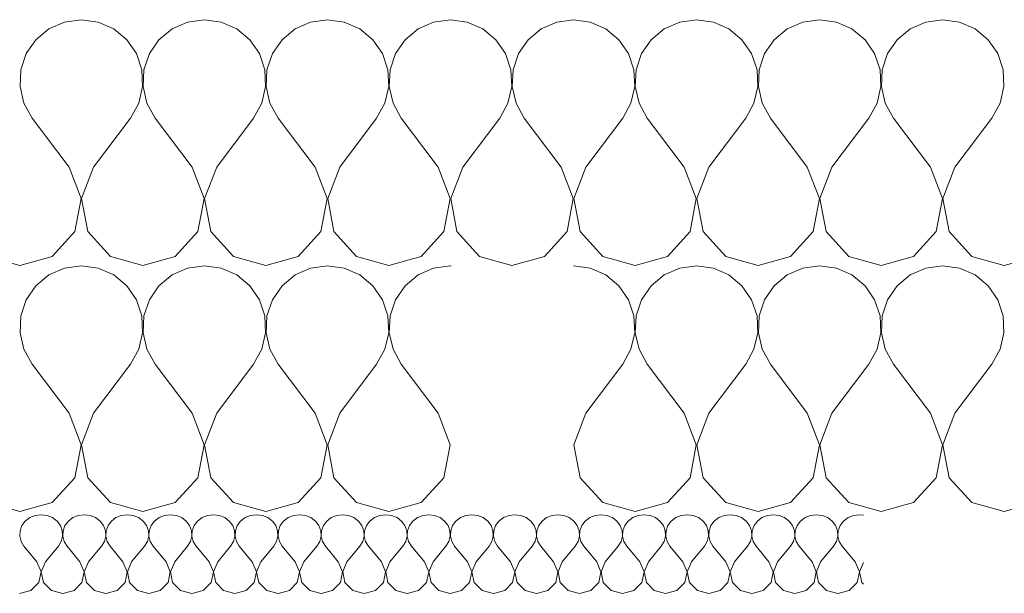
# Model space of a CAD drawing. Header units: millimetres. Extents: x -573548 to 674770, y -246895 to -89040.
# Tile 25 of 199: x 83099 to 83579, y -229926 to -229646. Entities that reach past the tile are written whole.
import ezdxf

# ---------------------------------------------------------------- set-up
doc = ezdxf.new("R2010")
doc.units = ezdxf.units.MM
doc.layers.add('Nowe_Drawing & Figure', color=7, linetype='Continuous')
doc.layers.add('Nowe_Drawing & Figure_Nr_pióra__59', color=8, linetype='Continuous', lineweight=9)

# ---------------------------------------------------------------- blocks, each defined once
blk = doc.blocks.new('*X106', base_point=(494560.37, -64691.1))
at = {"layer": 'Nowe_Drawing & Figure', "color": 21, "linetype": 'Continuous', "lineweight": 13, "true_color": 0xffaaaa}
for p, q in [((494450.85, -27260.17), (494449.21, -27262.35)), ((494453.08, -27258.48), (494450.85, -27260.17)), ((494455.73, -27257.41), (494453.08, -27258.48)), ((494458.6, -27257.05), (494455.73, -27257.41)), ((494461.47, -27257.41), (494458.6, -27257.05)), ((494464.12, -27258.48), (494461.47, -27257.41)), ((494466.35, -27260.17), (494464.12, -27258.48)), ((494468, -27262.35), (494466.35, -27260.17)), ((494471.85, -27260.17), (494470.21, -27262.35)), ((494474.08, -27258.48), (494471.85, -27260.17)), ((494476.73, -27257.41), (494474.08, -27258.48)), ((494479.6, -27257.05), (494476.73, -27257.41)), ((494482.47, -27257.41), (494479.6, -27257.05)), ((494485.12, -27258.48), (494482.47, -27257.41)), ((494487.35, -27260.17), (494485.12, -27258.48)), ((494489, -27262.35), (494487.35, -27260.17)), ((494492.85, -27260.17), (494491.21, -27262.35)), ((494495.08, -27258.48), (494492.85, -27260.17)), ((494497.73, -27257.41), (494495.08, -27258.48)), ((494500.6, -27257.05), (494497.73, -27257.41)), ((494503.47, -27257.41), (494500.6, -27257.05)), ((494506.12, -27258.48), (494503.47, -27257.41)), ((494508.35, -27260.17), (494506.12, -27258.48)), ((494510, -27262.35), (494508.35, -27260.17)), ((494513.85, -27260.17), (494512.21, -27262.35)), ((494516.08, -27258.48), (494513.85, -27260.17)), ((494518.73, -27257.41), (494516.08, -27258.48)), ((494521.6, -27257.05), (494518.73, -27257.41)), ((494524.47, -27257.41), (494521.6, -27257.05)), ((494527.12, -27258.48), (494524.47, -27257.41)), ((494529.35, -27260.17), (494527.12, -27258.48)), ((494531, -27262.35), (494529.35, -27260.17)), ((494534.85, -27260.17), (494533.21, -27262.35)), ((494537.08, -27258.48), (494534.85, -27260.17)), ((494539.73, -27257.41), (494537.08, -27258.48)), ((494542.6, -27257.05), (494539.73, -27257.41)), ((494545.47, -27257.41), (494542.6, -27257.05)), ((494548.12, -27258.48), (494545.47, -27257.41)), ((494550.35, -27260.17), (494548.12, -27258.48)), ((494552, -27262.35), (494550.35, -27260.17)), ((494555.85, -27260.17), (494554.21, -27262.35)), ((494558.08, -27258.48), (494555.85, -27260.17)), ((494560.73, -27257.41), (494558.08, -27258.48)), ((494563.6, -27257.05), (494560.73, -27257.41)), ((494566.47, -27257.41), (494563.6, -27257.05)), ((494569.12, -27258.48), (494566.47, -27257.41)), ((494571.35, -27260.17), (494569.12, -27258.48)), ((494573, -27262.35), (494571.35, -27260.17)), ((494576.85, -27260.17), (494575.21, -27262.35)), ((494579.08, -27258.48), (494576.85, -27260.17)), ((494581.73, -27257.41), (494579.08, -27258.48)), ((494584.6, -27257.05), (494581.73, -27257.41)), ((494587.47, -27257.41), (494584.6, -27257.05)), ((494590.12, -27258.48), (494587.47, -27257.41)), ((494592.35, -27260.17), (494590.12, -27258.48)), ((494594, -27262.35), (494592.35, -27260.17)), ((494597.85, -27260.17), (494596.21, -27262.35)), ((494600.08, -27258.48), (494597.85, -27260.17)), ((494602.73, -27257.41), (494600.08, -27258.48)), ((494605.6, -27257.05), (494602.73, -27257.41)), ((494608.47, -27257.41), (494605.6, -27257.05)), ((494611.12, -27258.48), (494608.47, -27257.41)), ((494613.35, -27260.17), (494611.12, -27258.48)), ((494615, -27262.35), (494613.35, -27260.17)), ((494618.85, -27260.17), (494617.21, -27262.35)), ((494621.08, -27258.48), (494618.85, -27260.17)), ((494623.73, -27257.41), (494621.08, -27258.48)), ((494626.6, -27257.05), (494623.73, -27257.41)), ((494629.47, -27257.41), (494626.6, -27257.05)), ((494632.12, -27258.48), (494629.47, -27257.41)), ((494634.35, -27260.17), (494632.12, -27258.48)), ((494636, -27262.35), (494634.35, -27260.17)), ((494639.85, -27260.17), (494638.21, -27262.35)), ((494642.08, -27258.48), (494639.85, -27260.17)), ((494644.73, -27257.41), (494642.08, -27258.48)), ((494647.6, -27257.05), (494644.73, -27257.41)), ((494650.47, -27257.41), (494647.6, -27257.05)), ((494653.12, -27258.48), (494650.47, -27257.41)), ((494655.35, -27260.17), (494653.12, -27258.48)), ((494657, -27262.35), (494655.35, -27260.17)), ((494660.85, -27260.17), (494659.21, -27262.35)), ((494663.08, -27258.48), (494660.85, -27260.17)), ((494665.73, -27257.41), (494663.08, -27258.48)), ((494668.6, -27257.05), (494665.73, -27257.41)), ((494671.47, -27257.41), (494668.6, -27257.05)), ((494674.12, -27258.48), (494671.47, -27257.41)), ((494676.35, -27260.17), (494674.12, -27258.48)), ((494678, -27262.35), (494676.35, -27260.17)), ((494681.85, -27260.17), (494680.21, -27262.35)), ((494684.08, -27258.48), (494681.85, -27260.17)), ((494686.73, -27257.41), (494684.08, -27258.48)), ((494689.6, -27257.05), (494686.73, -27257.41)), ((494692.47, -27257.41), (494689.6, -27257.05)), ((494695.12, -27258.48), (494692.47, -27257.41)), ((494697.35, -27260.17), (494695.12, -27258.48)), ((494699, -27262.35), (494697.35, -27260.17)), ((494702.85, -27260.17), (494701.21, -27262.35)), ((494705.08, -27258.48), (494702.85, -27260.17)), ((494707.73, -27257.41), (494705.08, -27258.48)), ((494710.6, -27257.05), (494707.73, -27257.41)), ((494713.47, -27257.41), (494710.6, -27257.05)), ((494716.12, -27258.48), (494713.47, -27257.41)), ((494718.35, -27260.17), (494716.12, -27258.48)), ((494720, -27262.35), (494718.35, -27260.17)), ((494723.85, -27260.17), (494722.21, -27262.35)), ((494726.08, -27258.48), (494723.85, -27260.17)), ((494728.73, -27257.41), (494726.08, -27258.48)), ((494731.6, -27257.05), (494728.73, -27257.41)), ((494734.47, -27257.41), (494731.6, -27257.05)), ((494737.12, -27258.48), (494734.47, -27257.41)), ((494739.35, -27260.17), (494737.12, -27258.48)), ((494741, -27262.35), (494739.35, -27260.17)), ((494744.85, -27260.17), (494743.21, -27262.35)), ((494747.08, -27258.48), (494744.85, -27260.17)), ((494749.73, -27257.41), (494747.08, -27258.48)), ((494752.6, -27257.05), (494749.73, -27257.41)), ((494755.47, -27257.41), (494752.6, -27257.05)), ((494758.12, -27258.48), (494755.47, -27257.41)), ((494760.35, -27260.17), (494758.12, -27258.48)), ((494762, -27262.35), (494760.35, -27260.17)), ((494765.85, -27260.17), (494764.21, -27262.35)), ((494768.08, -27258.48), (494765.85, -27260.17)), ((494770.73, -27257.41), (494768.08, -27258.48)), ((494773.6, -27257.05), (494770.73, -27257.41)), ((494776.47, -27257.41), (494773.6, -27257.05)), ((494779.12, -27258.48), (494776.47, -27257.41)), ((494781.35, -27260.17), (494779.12, -27258.48)), ((494783, -27262.35), (494781.35, -27260.17)), ((494786.85, -27260.17), (494785.21, -27262.35)), ((494789.08, -27258.48), (494786.85, -27260.17)), ((494791.73, -27257.41), (494789.08, -27258.48)), ((494794.6, -27257.05), (494791.73, -27257.41)), ((494797.47, -27257.41), (494794.6, -27257.05)), ((494800.12, -27258.48), (494797.47, -27257.41)), ((494802.35, -27260.17), (494800.12, -27258.48)), ((494804, -27262.35), (494802.35, -27260.17)), ((494807.85, -27260.17), (494806.21, -27262.35)), ((494810.08, -27258.48), (494807.85, -27260.17)), ((494812.73, -27257.41), (494810.08, -27258.48)), ((494815.6, -27257.05), (494812.73, -27257.41)), ((494818.47, -27257.41), (494815.6, -27257.05)), ((494821.12, -27258.48), (494818.47, -27257.41)), ((494823.35, -27260.17), (494821.12, -27258.48)), ((494825, -27262.35), (494823.35, -27260.17)), ((494828.85, -27260.17), (494827.21, -27262.35)), ((494831.08, -27258.48), (494828.85, -27260.17)), ((494833.73, -27257.41), (494831.08, -27258.48)), ((494836.6, -27257.05), (494833.73, -27257.41)), ((494839.47, -27257.41), (494836.6, -27257.05)), ((494842.12, -27258.48), (494839.47, -27257.41)), ((494844.35, -27260.17), (494842.12, -27258.48)), ((494846, -27262.35), (494844.35, -27260.17)), ((494849.85, -27260.17), (494848.21, -27262.35)), ((494852.08, -27258.48), (494849.85, -27260.17)), ((494854.73, -27257.41), (494852.08, -27258.48)), ((494857.6, -27257.05), (494854.73, -27257.41)), ((494859.6, -27257.3), (494857.6, -27257.05)), ((494448.29, -27264.86), (494448.15, -27267.51)), ((494449.21, -27262.35), (494448.29, -27264.86)), ((494468.92, -27264.86), (494468, -27262.35)), ((494469.06, -27267.51), (494468.92, -27264.86)), ((494469.29, -27264.86), (494469.15, -27267.51)), ((494470.21, -27262.35), (494469.29, -27264.86)), ((494489.92, -27264.86), (494489, -27262.35)), ((494490.06, -27267.51), (494489.92, -27264.86)), ((494490.29, -27264.86), (494490.15, -27267.51)), ((494491.21, -27262.35), (494490.29, -27264.86)), ((494510.92, -27264.86), (494510, -27262.35)), ((494511.06, -27267.51), (494510.92, -27264.86)), ((494511.29, -27264.86), (494511.15, -27267.51)), ((494512.21, -27262.35), (494511.29, -27264.86)), ((494531.92, -27264.86), (494531, -27262.35)), ((494532.06, -27267.51), (494531.92, -27264.86)), ((494532.29, -27264.86), (494532.15, -27267.51)), ((494533.21, -27262.35), (494532.29, -27264.86)), ((494552.92, -27264.86), (494552, -27262.35)), ((494553.06, -27267.51), (494552.92, -27264.86)), ((494553.29, -27264.86), (494553.15, -27267.51)), ((494554.21, -27262.35), (494553.29, -27264.86)), ((494573.92, -27264.86), (494573, -27262.35)), ((494574.06, -27267.51), (494573.92, -27264.86)), ((494574.29, -27264.86), (494574.15, -27267.51)), ((494575.21, -27262.35), (494574.29, -27264.86)), ((494594.92, -27264.86), (494594, -27262.35)), ((494595.06, -27267.51), (494594.92, -27264.86)), ((494595.29, -27264.86), (494595.15, -27267.51)), ((494596.21, -27262.35), (494595.29, -27264.86)), ((494615.92, -27264.86), (494615, -27262.35)), ((494616.06, -27267.51), (494615.92, -27264.86)), ((494616.29, -27264.86), (494616.15, -27267.51)), ((494617.21, -27262.35), (494616.29, -27264.86)), ((494636.92, -27264.86), (494636, -27262.35)), ((494637.06, -27267.51), (494636.92, -27264.86)), ((494637.29, -27264.86), (494637.15, -27267.51)), ((494638.21, -27262.35), (494637.29, -27264.86)), ((494657.92, -27264.86), (494657, -27262.35)), ((494658.06, -27267.51), (494657.92, -27264.86)), ((494658.29, -27264.86), (494658.15, -27267.51)), ((494659.21, -27262.35), (494658.29, -27264.86)), ((494678.92, -27264.86), (494678, -27262.35)), ((494679.06, -27267.51), (494678.92, -27264.86)), ((494679.29, -27264.86), (494679.15, -27267.51)), ((494680.21, -27262.35), (494679.29, -27264.86)), ((494699.92, -27264.86), (494699, -27262.35)), ((494700.06, -27267.51), (494699.92, -27264.86)), ((494700.29, -27264.86), (494700.15, -27267.51)), ((494701.21, -27262.35), (494700.29, -27264.86)), ((494720.92, -27264.86), (494720, -27262.35)), ((494721.06, -27267.51), (494720.92, -27264.86)), ((494721.29, -27264.86), (494721.15, -27267.51)), ((494722.21, -27262.35), (494721.29, -27264.86)), ((494741.92, -27264.86), (494741, -27262.35)), ((494742.06, -27267.51), (494741.92, -27264.86)), ((494742.29, -27264.86), (494742.15, -27267.51)), ((494743.21, -27262.35), (494742.29, -27264.86)), ((494762.92, -27264.86), (494762, -27262.35)), ((494763.06, -27267.51), (494762.92, -27264.86)), ((494763.29, -27264.86), (494763.15, -27267.51)), ((494764.21, -27262.35), (494763.29, -27264.86)), ((494783.92, -27264.86), (494783, -27262.35)), ((494784.06, -27267.51), (494783.92, -27264.86)), ((494784.29, -27264.86), (494784.15, -27267.51)), ((494785.21, -27262.35), (494784.29, -27264.86)), ((494804.92, -27264.86), (494804, -27262.35)), ((494805.06, -27267.51), (494804.92, -27264.86)), ((494805.29, -27264.86), (494805.15, -27267.51)), ((494806.21, -27262.35), (494805.29, -27264.86)), ((494825.92, -27264.86), (494825, -27262.35)), ((494826.06, -27267.51), (494825.92, -27264.86)), ((494826.29, -27264.86), (494826.15, -27267.51)), ((494827.21, -27262.35), (494826.29, -27264.86)), ((494846.92, -27264.86), (494846, -27262.35)), ((494847.06, -27267.51), (494846.92, -27264.86)), ((494847.29, -27264.86), (494847.15, -27267.51)), ((494848.21, -27262.35), (494847.29, -27264.86)), ((494448.15, -27267.51), (494448.8, -27270.09)), ((494448.8, -27270.09), (494450.2, -27272.41)), ((494467, -27272.41), (494468.41, -27270.09)), ((494468.41, -27270.09), (494469.06, -27267.51)), ((494469.15, -27267.51), (494469.8, -27270.09)), ((494469.8, -27270.09), (494471.2, -27272.41)), ((494488, -27272.41), (494489.41, -27270.09)), ((494489.41, -27270.09), (494490.06, -27267.51)), ((494490.15, -27267.51), (494490.8, -27270.09)), ((494490.8, -27270.09), (494492.2, -27272.41)), ((494509, -27272.41), (494510.41, -27270.09)), ((494510.41, -27270.09), (494511.06, -27267.51)), ((494511.15, -27267.51), (494511.8, -27270.09)), ((494511.8, -27270.09), (494513.2, -27272.41)), ((494530, -27272.41), (494531.41, -27270.09)), ((494531.41, -27270.09), (494532.06, -27267.51)), ((494532.15, -27267.51), (494532.8, -27270.09)), ((494532.8, -27270.09), (494534.2, -27272.41)), ((494551, -27272.41), (494552.41, -27270.09)), ((494552.41, -27270.09), (494553.06, -27267.51)), ((494553.15, -27267.51), (494553.8, -27270.09)), ((494553.8, -27270.09), (494555.2, -27272.41)), ((494572, -27272.41), (494573.41, -27270.09)), ((494573.41, -27270.09), (494574.06, -27267.51)), ((494574.15, -27267.51), (494574.8, -27270.09)), ((494574.8, -27270.09), (494576.2, -27272.41)), ((494593, -27272.41), (494594.41, -27270.09)), ((494594.41, -27270.09), (494595.06, -27267.51)), ((494595.15, -27267.51), (494595.8, -27270.09)), ((494595.8, -27270.09), (494597.2, -27272.41)), ((494614, -27272.41), (494615.41, -27270.09)), ((494615.41, -27270.09), (494616.06, -27267.51)), ((494616.15, -27267.51), (494616.8, -27270.09)), ((494616.8, -27270.09), (494618.2, -27272.41)), ((494635, -27272.41), (494636.41, -27270.09)), ((494636.41, -27270.09), (494637.06, -27267.51)), ((494637.15, -27267.51), (494637.8, -27270.09)), ((494637.8, -27270.09), (494639.2, -27272.41)), ((494656, -27272.41), (494657.41, -27270.09)), ((494657.41, -27270.09), (494658.06, -27267.51)), ((494658.15, -27267.51), (494658.8, -27270.09)), ((494658.8, -27270.09), (494660.2, -27272.41)), ((494677, -27272.41), (494678.41, -27270.09)), ((494678.41, -27270.09), (494679.06, -27267.51)), ((494679.15, -27267.51), (494679.8, -27270.09)), ((494679.8, -27270.09), (494681.2, -27272.41)), ((494698, -27272.41), (494699.41, -27270.09)), ((494699.41, -27270.09), (494700.06, -27267.51)), ((494700.15, -27267.51), (494700.8, -27270.09)), ((494700.8, -27270.09), (494702.2, -27272.41)), ((494719, -27272.41), (494720.41, -27270.09)), ((494720.41, -27270.09), (494721.06, -27267.51)), ((494721.15, -27267.51), (494721.8, -27270.09)), ((494721.8, -27270.09), (494723.2, -27272.41)), ((494740, -27272.41), (494741.41, -27270.09)), ((494741.41, -27270.09), (494742.06, -27267.51)), ((494742.15, -27267.51), (494742.8, -27270.09)), ((494742.8, -27270.09), (494744.2, -27272.41)), ((494761, -27272.41), (494762.41, -27270.09)), ((494762.41, -27270.09), (494763.06, -27267.51)), ((494763.15, -27267.51), (494763.8, -27270.09)), ((494763.8, -27270.09), (494765.2, -27272.41)), ((494782, -27272.41), (494783.41, -27270.09)), ((494783.41, -27270.09), (494784.06, -27267.51)), ((494784.15, -27267.51), (494784.8, -27270.09)), ((494784.8, -27270.09), (494786.2, -27272.41)), ((494803, -27272.41), (494804.41, -27270.09)), ((494804.41, -27270.09), (494805.06, -27267.51)), ((494805.15, -27267.51), (494805.8, -27270.09)), ((494805.8, -27270.09), (494807.2, -27272.41)), ((494824, -27272.41), (494825.41, -27270.09)), ((494825.41, -27270.09), (494826.06, -27267.51)), ((494826.15, -27267.51), (494826.8, -27270.09)), ((494826.8, -27270.09), (494828.2, -27272.41)), ((494845, -27272.41), (494846.41, -27270.09)), ((494846.41, -27270.09), (494847.06, -27267.51)), ((494847.15, -27267.51), (494847.8, -27270.09)), ((494847.8, -27270.09), (494849.2, -27272.41)), ((494456.5, -27280.09), (494450.2, -27272.41)), ((494460.7, -27280.09), (494467, -27272.41)), ((494477.5, -27280.09), (494471.2, -27272.41)), ((494481.7, -27280.09), (494488, -27272.41)), ((494498.5, -27280.09), (494492.2, -27272.41)), ((494502.7, -27280.09), (494509, -27272.41)), ((494519.5, -27280.09), (494513.2, -27272.41)), ((494523.7, -27280.09), (494530, -27272.41)), ((494540.5, -27280.09), (494534.2, -27272.41)), ((494544.7, -27280.09), (494551, -27272.41)), ((494561.5, -27280.09), (494555.2, -27272.41)), ((494565.7, -27280.09), (494572, -27272.41)), ((494582.5, -27280.09), (494576.2, -27272.41)), ((494586.7, -27280.09), (494593, -27272.41)), ((494603.5, -27280.09), (494597.2, -27272.41)), ((494607.7, -27280.09), (494614, -27272.41)), ((494624.5, -27280.09), (494618.2, -27272.41)), ((494628.7, -27280.09), (494635, -27272.41)), ((494645.5, -27280.09), (494639.2, -27272.41)), ((494649.7, -27280.09), (494656, -27272.41)), ((494666.5, -27280.09), (494660.2, -27272.41)), ((494670.7, -27280.09), (494677, -27272.41)), ((494687.5, -27280.09), (494681.2, -27272.41)), ((494691.7, -27280.09), (494698, -27272.41)), ((494708.5, -27280.09), (494702.2, -27272.41)), ((494712.7, -27280.09), (494719, -27272.41)), ((494729.5, -27280.09), (494723.2, -27272.41)), ((494733.7, -27280.09), (494740, -27272.41)), ((494750.5, -27280.09), (494744.2, -27272.41)), ((494754.7, -27280.09), (494761, -27272.41)), ((494771.5, -27280.09), (494765.2, -27272.41)), ((494775.7, -27280.09), (494782, -27272.41)), ((494792.5, -27280.09), (494786.2, -27272.41)), ((494796.7, -27280.09), (494803, -27272.41)), ((494813.5, -27280.09), (494807.2, -27272.41)), ((494817.7, -27280.09), (494824, -27272.41)), ((494834.5, -27280.09), (494828.2, -27272.41)), ((494838.7, -27280.09), (494845, -27272.41)), ((494855.5, -27280.09), (494849.2, -27272.41)), ((494458.56, -27284.98), (494456.5, -27280.09)), ((494460.7, -27280.09), (494458.65, -27284.98)), ((494479.56, -27284.98), (494477.5, -27280.09)), ((494481.7, -27280.09), (494479.65, -27284.98)), ((494500.56, -27284.98), (494498.5, -27280.09)), ((494502.7, -27280.09), (494500.65, -27284.98)), ((494521.56, -27284.98), (494519.5, -27280.09)), ((494523.7, -27280.09), (494521.65, -27284.98)), ((494542.56, -27284.98), (494540.5, -27280.09)), ((494544.7, -27280.09), (494542.65, -27284.98)), ((494563.56, -27284.98), (494561.5, -27280.09)), ((494565.7, -27280.09), (494563.65, -27284.98)), ((494584.56, -27284.98), (494582.5, -27280.09)), ((494586.7, -27280.09), (494584.65, -27284.98)), ((494605.56, -27284.98), (494603.5, -27280.09)), ((494607.7, -27280.09), (494605.65, -27284.98)), ((494626.56, -27284.98), (494624.5, -27280.09)), ((494628.7, -27280.09), (494626.65, -27284.98)), ((494647.56, -27284.98), (494645.5, -27280.09)), ((494649.7, -27280.09), (494647.65, -27284.98)), ((494668.56, -27284.98), (494666.5, -27280.09)), ((494670.7, -27280.09), (494668.65, -27284.98)), ((494689.56, -27284.98), (494687.5, -27280.09)), ((494691.7, -27280.09), (494689.65, -27284.98)), ((494710.56, -27284.98), (494708.5, -27280.09)), ((494712.7, -27280.09), (494710.65, -27284.98)), ((494731.56, -27284.98), (494729.5, -27280.09)), ((494733.7, -27280.09), (494731.65, -27284.98)), ((494752.56, -27284.98), (494750.5, -27280.09)), ((494754.7, -27280.09), (494752.65, -27284.98)), ((494773.56, -27284.98), (494771.5, -27280.09)), ((494775.7, -27280.09), (494773.65, -27284.98)), ((494794.56, -27284.98), (494792.5, -27280.09)), ((494796.7, -27280.09), (494794.65, -27284.98)), ((494815.56, -27284.98), (494813.5, -27280.09)), ((494817.7, -27280.09), (494815.65, -27284.98)), ((494836.56, -27284.98), (494834.5, -27280.09)), ((494838.7, -27280.09), (494836.65, -27284.98)), ((494857.56, -27284.98), (494855.5, -27280.09)), ((494859.6, -27280.32), (494857.65, -27284.98)), ((494457.5, -27290.14), (494458.56, -27284.98)), ((494458.65, -27284.98), (494459.71, -27290.14)), ((494478.5, -27290.14), (494479.56, -27284.98)), ((494479.65, -27284.98), (494480.71, -27290.14)), ((494499.5, -27290.14), (494500.56, -27284.98)), ((494500.65, -27284.98), (494501.71, -27290.14)), ((494520.5, -27290.14), (494521.56, -27284.98)), ((494521.65, -27284.98), (494522.71, -27290.14)), ((494541.5, -27290.14), (494542.56, -27284.98)), ((494542.65, -27284.98), (494543.71, -27290.14)), ((494562.5, -27290.14), (494563.56, -27284.98)), ((494563.65, -27284.98), (494564.71, -27290.14)), ((494583.5, -27290.14), (494584.56, -27284.98)), ((494584.65, -27284.98), (494585.71, -27290.14)), ((494604.5, -27290.14), (494605.56, -27284.98)), ((494605.65, -27284.98), (494606.71, -27290.14)), ((494625.5, -27290.14), (494626.56, -27284.98)), ((494626.65, -27284.98), (494627.71, -27290.14)), ((494646.5, -27290.14), (494647.56, -27284.98)), ((494647.65, -27284.98), (494648.71, -27290.14)), ((494667.5, -27290.14), (494668.56, -27284.98)), ((494668.65, -27284.98), (494669.71, -27290.14)), ((494688.5, -27290.14), (494689.56, -27284.98)), ((494689.65, -27284.98), (494690.71, -27290.14)), ((494709.5, -27290.14), (494710.56, -27284.98)), ((494710.65, -27284.98), (494711.71, -27290.14)), ((494730.5, -27290.14), (494731.56, -27284.98)), ((494731.65, -27284.98), (494732.71, -27290.14)), ((494751.5, -27290.14), (494752.56, -27284.98)), ((494752.65, -27284.98), (494753.71, -27290.14)), ((494772.5, -27290.14), (494773.56, -27284.98)), ((494773.65, -27284.98), (494774.71, -27290.14)), ((494793.5, -27290.14), (494794.56, -27284.98)), ((494794.65, -27284.98), (494795.71, -27290.14)), ((494814.5, -27290.14), (494815.56, -27284.98)), ((494815.65, -27284.98), (494816.71, -27290.14)), ((494835.5, -27290.14), (494836.56, -27284.98)), ((494836.65, -27284.98), (494837.71, -27290.14)), ((494856.5, -27290.14), (494857.56, -27284.98)), ((494857.65, -27284.98), (494858.71, -27290.14)), ((494448.1, -27295.45), (494453.62, -27294.01)), ((494453.62, -27294.01), (494457.5, -27290.14)), ((494459.71, -27290.14), (494463.58, -27294.01)), ((494463.58, -27294.01), (494469.1, -27295.45)), ((494469.1, -27295.45), (494474.62, -27294.01)), ((494474.62, -27294.01), (494478.5, -27290.14)), ((494480.71, -27290.14), (494484.58, -27294.01)), ((494484.58, -27294.01), (494490.1, -27295.45)), ((494490.1, -27295.45), (494495.62, -27294.01)), ((494495.62, -27294.01), (494499.5, -27290.14)), ((494501.71, -27290.14), (494505.58, -27294.01)), ((494505.58, -27294.01), (494511.1, -27295.45)), ((494511.1, -27295.45), (494516.62, -27294.01)), ((494516.62, -27294.01), (494520.5, -27290.14)), ((494522.71, -27290.14), (494526.58, -27294.01)), ((494526.58, -27294.01), (494532.1, -27295.45)), ((494532.1, -27295.45), (494537.62, -27294.01)), ((494537.62, -27294.01), (494541.5, -27290.14)), ((494543.71, -27290.14), (494547.58, -27294.01)), ((494547.58, -27294.01), (494553.1, -27295.45)), ((494553.1, -27295.45), (494558.62, -27294.01)), ((494558.62, -27294.01), (494562.5, -27290.14)), ((494564.71, -27290.14), (494568.58, -27294.01)), ((494568.58, -27294.01), (494574.1, -27295.45)), ((494574.1, -27295.45), (494579.62, -27294.01)), ((494579.62, -27294.01), (494583.5, -27290.14)), ((494585.71, -27290.14), (494589.58, -27294.01)), ((494589.58, -27294.01), (494595.1, -27295.45)), ((494595.1, -27295.45), (494600.62, -27294.01)), ((494600.62, -27294.01), (494604.5, -27290.14)), ((494606.71, -27290.14), (494610.58, -27294.01)), ((494610.58, -27294.01), (494616.1, -27295.45)), ((494616.1, -27295.45), (494621.62, -27294.01)), ((494621.62, -27294.01), (494625.5, -27290.14)), ((494627.71, -27290.14), (494631.58, -27294.01)), ((494631.58, -27294.01), (494637.1, -27295.45)), ((494637.1, -27295.45), (494642.62, -27294.01)), ((494642.62, -27294.01), (494646.5, -27290.14)), ((494648.71, -27290.14), (494652.58, -27294.01)), ((494652.58, -27294.01), (494658.1, -27295.45)), ((494658.1, -27295.45), (494663.62, -27294.01)), ((494663.62, -27294.01), (494667.5, -27290.14)), ((494669.71, -27290.14), (494673.58, -27294.01)), ((494673.58, -27294.01), (494679.1, -27295.45)), ((494679.1, -27295.45), (494684.62, -27294.01)), ((494684.62, -27294.01), (494688.5, -27290.14)), ((494690.71, -27290.14), (494694.58, -27294.01)), ((494694.58, -27294.01), (494700.1, -27295.45)), ((494700.1, -27295.45), (494705.62, -27294.01)), ((494705.62, -27294.01), (494709.5, -27290.14)), ((494711.71, -27290.14), (494715.58, -27294.01)), ((494715.58, -27294.01), (494721.1, -27295.45)), ((494721.1, -27295.45), (494726.62, -27294.01)), ((494726.62, -27294.01), (494730.5, -27290.14)), ((494732.71, -27290.14), (494736.58, -27294.01)), ((494736.58, -27294.01), (494742.1, -27295.45)), ((494742.1, -27295.45), (494747.62, -27294.01)), ((494747.62, -27294.01), (494751.5, -27290.14)), ((494753.71, -27290.14), (494757.58, -27294.01)), ((494757.58, -27294.01), (494763.1, -27295.45)), ((494763.1, -27295.45), (494768.62, -27294.01)), ((494768.62, -27294.01), (494772.5, -27290.14)), ((494774.71, -27290.14), (494778.58, -27294.01)), ((494778.58, -27294.01), (494784.1, -27295.45)), ((494784.1, -27295.45), (494789.62, -27294.01)), ((494789.62, -27294.01), (494793.5, -27290.14)), ((494795.71, -27290.14), (494799.58, -27294.01)), ((494799.58, -27294.01), (494805.1, -27295.45)), ((494805.1, -27295.45), (494810.62, -27294.01)), ((494810.62, -27294.01), (494814.5, -27290.14)), ((494816.71, -27290.14), (494820.58, -27294.01)), ((494820.58, -27294.01), (494826.1, -27295.45)), ((494826.1, -27295.45), (494831.62, -27294.01)), ((494831.62, -27294.01), (494835.5, -27290.14)), ((494837.71, -27290.14), (494841.58, -27294.01)), ((494841.58, -27294.01), (494847.1, -27295.45)), ((494847.1, -27295.45), (494852.62, -27294.01)), ((494852.62, -27294.01), (494856.5, -27290.14)), ((494858.71, -27290.14), (494859.6, -27291.03))]:
    blk.add_line(p, q, dxfattribs=at)
blk = doc.blocks.new('Wypełnienie_1_1', base_point=(494560.37, -64691.1))
at = {"layer": 'Nowe_Drawing & Figure', "color": 21, "linetype": 'Continuous', "lineweight": 13, "true_color": 0xffaaaa}
blk.add_blockref('*X106', (494560.37, -64691.1), dxfattribs=at)
blk = doc.blocks.new('*X116', base_point=(494560.37, -64691.1))
at = {"layer": 'Nowe_Drawing & Figure', "color": 21, "linetype": 'Continuous', "lineweight": 13, "true_color": 0xffaaaa}
for p, q in [((494478.18, -27135.58), (494469.99, -27136.72)), ((494486.38, -27136.72), (494478.18, -27135.58)), ((494538.18, -27135.58), (494529.99, -27136.72)), ((494546.38, -27136.72), (494538.18, -27135.58)), ((494598.18, -27135.58), (494589.99, -27136.72)), ((494606.38, -27136.72), (494598.19, -27135.58)), ((494658.18, -27135.58), (494649.99, -27136.72)), ((494658.45, -27135.62), (494658.19, -27135.58)), ((494462.41, -27140.06), (494456.04, -27145.34)), ((494469.99, -27136.72), (494462.41, -27140.06)), ((494493.96, -27140.06), (494486.38, -27136.72)), ((494500.33, -27145.34), (494493.96, -27140.06)), ((494522.41, -27140.06), (494516.04, -27145.34)), ((494529.99, -27136.72), (494522.41, -27140.06)), ((494553.96, -27140.06), (494546.38, -27136.72)), ((494560.33, -27145.34), (494553.96, -27140.06)), ((494582.41, -27140.06), (494576.04, -27145.34)), ((494589.99, -27136.72), (494582.41, -27140.06)), ((494613.96, -27140.06), (494606.38, -27136.72)), ((494620.33, -27145.34), (494613.96, -27140.06)), ((494642.41, -27140.06), (494636.04, -27145.34)), ((494649.99, -27136.72), (494642.41, -27140.06)), ((494456.04, -27145.34), (494451.35, -27152.16)), ((494505.02, -27152.16), (494500.33, -27145.34)), ((494516.04, -27145.34), (494511.35, -27152.16)), ((494565.02, -27152.16), (494560.33, -27145.34)), ((494576.04, -27145.34), (494571.35, -27152.16)), ((494625.02, -27152.16), (494620.33, -27145.34)), ((494636.04, -27145.34), (494631.35, -27152.16)), ((494451.35, -27152.16), (494448.71, -27160.01)), ((494507.66, -27160.01), (494505.02, -27152.16)), ((494511.35, -27152.16), (494508.71, -27160.01)), ((494567.66, -27160.01), (494565.02, -27152.16)), ((494571.35, -27152.16), (494568.71, -27160.01)), ((494627.66, -27160.01), (494625.02, -27152.16)), ((494631.35, -27152.16), (494628.71, -27160.01)), ((494448.71, -27160.01), (494448.31, -27168.27)), ((494508.06, -27168.27), (494507.66, -27160.01)), ((494508.71, -27160.01), (494508.31, -27168.27)), ((494568.06, -27168.27), (494567.66, -27160.01)), ((494568.71, -27160.01), (494568.31, -27168.27)), ((494628.06, -27168.27), (494627.66, -27160.01)), ((494628.71, -27160.01), (494628.31, -27168.27)), ((494448.31, -27168.27), (494450.18, -27176.34)), ((494506.19, -27176.34), (494508.06, -27168.27)), ((494508.31, -27168.27), (494510.18, -27176.34)), ((494566.19, -27176.34), (494568.06, -27168.27)), ((494568.31, -27168.27), (494570.18, -27176.34)), ((494626.19, -27176.34), (494628.06, -27168.27)), ((494628.31, -27168.27), (494630.18, -27176.34)), ((494450.18, -27176.34), (494454.18, -27183.58)), ((494502.18, -27183.58), (494506.19, -27176.34)), ((494510.18, -27176.34), (494514.18, -27183.58)), ((494562.18, -27183.58), (494566.19, -27176.34)), ((494570.18, -27176.34), (494574.18, -27183.58)), ((494622.18, -27183.58), (494626.19, -27176.34)), ((494630.18, -27176.34), (494634.18, -27183.58)), ((494472.18, -27207.58), (494454.18, -27183.58)), ((494484.18, -27207.58), (494502.18, -27183.58)), ((494532.18, -27207.58), (494514.18, -27183.58)), ((494544.18, -27207.58), (494562.18, -27183.58)), ((494592.18, -27207.58), (494574.18, -27183.58)), ((494604.18, -27207.58), (494622.18, -27183.58)), ((494652.18, -27207.58), (494634.18, -27183.58)), ((494478.06, -27222.89), (494472.18, -27207.58)), ((494484.18, -27207.58), (494478.31, -27222.89)), ((494538.06, -27222.89), (494532.18, -27207.58)), ((494544.18, -27207.58), (494538.31, -27222.89)), ((494598.06, -27222.89), (494592.18, -27207.58)), ((494604.18, -27207.58), (494598.31, -27222.89)), ((494658.06, -27222.89), (494652.18, -27207.58)), ((494475.02, -27239), (494478.06, -27222.89)), ((494478.31, -27222.89), (494481.35, -27239)), ((494535.02, -27239), (494538.06, -27222.89)), ((494538.31, -27222.89), (494541.35, -27239)), ((494595.02, -27239), (494598.06, -27222.89)), ((494598.31, -27222.89), (494601.35, -27239)), ((494655.02, -27239), (494658.06, -27222.89)), ((494463.96, -27251.1), (494475.02, -27239)), ((494481.35, -27239), (494492.41, -27251.1)), ((494523.96, -27251.1), (494535.02, -27239)), ((494541.35, -27239), (494552.41, -27251.1)), ((494583.96, -27251.1), (494595.02, -27239)), ((494601.35, -27239), (494612.41, -27251.1)), ((494643.96, -27251.1), (494655.02, -27239)), ((494432.41, -27251.1), (494448.18, -27255.58)), ((494448.18, -27255.58), (494463.96, -27251.1)), ((494492.41, -27251.1), (494508.18, -27255.58)), ((494508.18, -27255.58), (494523.96, -27251.1)), ((494552.41, -27251.1), (494568.18, -27255.58)), ((494568.18, -27255.58), (494583.96, -27251.1)), ((494612.41, -27251.1), (494628.18, -27255.58)), ((494628.18, -27255.58), (494643.96, -27251.1))]:
    blk.add_line(p, q, dxfattribs=at)
blk = doc.blocks.new('Wypełnienie_6_1', base_point=(494560.37, -64691.1))
at = {"layer": 'Nowe_Drawing & Figure', "color": 21, "linetype": 'Continuous', "lineweight": 13, "true_color": 0xffaaaa}
blk.add_blockref('*X116', (494560.37, -64691.1), dxfattribs=at)
blk = doc.blocks.new('*X118', base_point=(494560.37, -64691.1))
at = {"layer": 'Nowe_Drawing & Figure', "color": 21, "linetype": 'Continuous', "lineweight": 13, "true_color": 0xffaaaa}
for p, q in [((494726.38, -27136.72), (494718.18, -27135.58)), ((494778.18, -27135.58), (494769.99, -27136.72)), ((494786.38, -27136.72), (494778.18, -27135.58)), ((494838.18, -27135.58), (494829.99, -27136.72)), ((494846.38, -27136.72), (494838.18, -27135.58)), ((494898.18, -27135.58), (494889.99, -27136.72)), ((494906.38, -27136.72), (494898.18, -27135.58)), ((494733.96, -27140.06), (494726.38, -27136.72)), ((494740.33, -27145.34), (494733.96, -27140.06)), ((494762.41, -27140.06), (494756.04, -27145.34)), ((494769.99, -27136.72), (494762.41, -27140.06)), ((494793.96, -27140.06), (494786.38, -27136.72)), ((494800.33, -27145.34), (494793.96, -27140.06)), ((494822.41, -27140.06), (494816.04, -27145.34)), ((494829.99, -27136.72), (494822.41, -27140.06)), ((494853.96, -27140.06), (494846.38, -27136.72)), ((494860.33, -27145.34), (494853.96, -27140.06)), ((494882.41, -27140.06), (494876.04, -27145.34)), ((494889.99, -27136.72), (494882.41, -27140.06)), ((494913.96, -27140.06), (494906.38, -27136.72)), ((494920.33, -27145.34), (494913.96, -27140.06)), ((494745.02, -27152.16), (494740.33, -27145.34)), ((494756.04, -27145.34), (494751.35, -27152.16)), ((494805.02, -27152.16), (494800.33, -27145.34)), ((494816.04, -27145.34), (494811.35, -27152.16)), ((494865.02, -27152.16), (494860.33, -27145.34)), ((494876.04, -27145.34), (494871.35, -27152.16)), ((494925.02, -27152.16), (494920.33, -27145.34)), ((494747.66, -27160.01), (494745.02, -27152.16)), ((494751.35, -27152.16), (494748.71, -27160.01)), ((494807.66, -27160.01), (494805.02, -27152.16)), ((494811.35, -27152.16), (494808.71, -27160.01)), ((494867.66, -27160.01), (494865.02, -27152.16)), ((494871.35, -27152.16), (494868.71, -27160.01)), ((494927.66, -27160.01), (494925.02, -27152.16)), ((494748.06, -27168.27), (494747.66, -27160.01)), ((494748.71, -27160.01), (494748.31, -27168.27)), ((494808.06, -27168.27), (494807.66, -27160.01)), ((494808.71, -27160.01), (494808.31, -27168.27)), ((494868.06, -27168.27), (494867.66, -27160.01)), ((494868.71, -27160.01), (494868.31, -27168.27)), ((494928.06, -27168.27), (494927.66, -27160.01)), ((494746.19, -27176.34), (494748.06, -27168.27)), ((494748.31, -27168.27), (494750.18, -27176.34)), ((494806.19, -27176.34), (494808.06, -27168.27)), ((494808.31, -27168.27), (494810.18, -27176.34)), ((494866.19, -27176.34), (494868.06, -27168.27)), ((494868.31, -27168.27), (494870.18, -27176.34)), ((494926.19, -27176.34), (494928.06, -27168.27)), ((494742.18, -27183.58), (494746.19, -27176.34)), ((494750.18, -27176.34), (494754.18, -27183.58)), ((494802.18, -27183.58), (494806.19, -27176.34)), ((494810.18, -27176.34), (494814.18, -27183.58)), ((494862.18, -27183.58), (494866.19, -27176.34)), ((494870.18, -27176.34), (494874.18, -27183.58)), ((494922.18, -27183.58), (494926.19, -27176.34)), ((494724.18, -27207.58), (494742.18, -27183.58)), ((494772.18, -27207.58), (494754.18, -27183.58)), ((494784.18, -27207.58), (494802.18, -27183.58)), ((494832.18, -27207.58), (494814.18, -27183.58)), ((494844.18, -27207.58), (494862.18, -27183.58)), ((494892.18, -27207.58), (494874.18, -27183.58)), ((494904.18, -27207.58), (494922.18, -27183.58)), ((494724.18, -27207.58), (494718.31, -27222.89)), ((494778.06, -27222.89), (494772.18, -27207.58)), ((494784.18, -27207.58), (494778.31, -27222.89)), ((494838.06, -27222.89), (494832.18, -27207.58)), ((494844.18, -27207.58), (494838.31, -27222.89)), ((494898.06, -27222.89), (494892.18, -27207.58)), ((494904.18, -27207.58), (494898.31, -27222.89)), ((494718.31, -27222.89), (494721.35, -27239)), ((494775.02, -27239), (494778.06, -27222.89)), ((494778.31, -27222.89), (494781.35, -27239)), ((494835.02, -27239), (494838.06, -27222.89)), ((494838.31, -27222.89), (494841.35, -27239)), ((494895.02, -27239), (494898.06, -27222.89)), ((494898.31, -27222.89), (494901.35, -27239)), ((494721.35, -27239), (494732.41, -27251.1)), ((494763.96, -27251.1), (494775.02, -27239)), ((494781.35, -27239), (494792.41, -27251.1)), ((494823.96, -27251.1), (494835.02, -27239)), ((494841.35, -27239), (494852.41, -27251.1)), ((494883.96, -27251.1), (494895.02, -27239)), ((494901.35, -27239), (494912.41, -27251.1)), ((494732.41, -27251.1), (494748.18, -27255.58)), ((494748.18, -27255.58), (494763.96, -27251.1)), ((494792.41, -27251.1), (494808.18, -27255.58)), ((494808.18, -27255.58), (494823.96, -27251.1)), ((494852.41, -27251.1), (494868.18, -27255.58)), ((494868.18, -27255.58), (494883.96, -27251.1)), ((494912.41, -27251.1), (494928.18, -27255.58)), ((494928.18, -27255.58), (494943.96, -27251.1))]:
    blk.add_line(p, q, dxfattribs=at)
blk = doc.blocks.new('Wypełnienie_7_1', base_point=(494560.37, -64691.1))
at = {"layer": 'Nowe_Drawing & Figure', "color": 21, "linetype": 'Continuous', "lineweight": 13, "true_color": 0xffaaaa}
blk.add_blockref('*X118', (494560.37, -64691.1), dxfattribs=at)
blk = doc.blocks.new('*X162', base_point=(494560.37, -64691.1))
at = {"layer": 'Nowe_Drawing & Figure', "color": 21, "linetype": 'Continuous', "lineweight": 13, "true_color": 0xffaaaa}
for p, q in [((494478.18, -27015.45), (494469.99, -27016.59)), ((494486.38, -27016.59), (494478.18, -27015.45)), ((494538.18, -27015.45), (494529.99, -27016.59)), ((494546.38, -27016.59), (494538.18, -27015.45)), ((494598.18, -27015.45), (494589.99, -27016.59)), ((494606.38, -27016.59), (494598.18, -27015.45)), ((494658.18, -27015.45), (494649.99, -27016.59)), ((494666.38, -27016.59), (494658.18, -27015.45)), ((494718.18, -27015.45), (494709.99, -27016.59)), ((494726.38, -27016.59), (494718.18, -27015.45)), ((494778.18, -27015.45), (494769.99, -27016.59)), ((494786.38, -27016.59), (494778.18, -27015.45)), ((494838.18, -27015.45), (494829.99, -27016.59)), ((494846.38, -27016.59), (494838.18, -27015.45)), ((494898.18, -27015.45), (494889.99, -27016.59)), ((494906.38, -27016.59), (494898.18, -27015.45)), ((494462.41, -27019.93), (494456.04, -27025.21)), ((494469.99, -27016.59), (494462.41, -27019.93)), ((494493.96, -27019.93), (494486.38, -27016.59)), ((494500.33, -27025.21), (494493.96, -27019.93)), ((494522.41, -27019.93), (494516.04, -27025.21)), ((494529.99, -27016.59), (494522.41, -27019.93)), ((494553.96, -27019.93), (494546.38, -27016.59)), ((494560.33, -27025.21), (494553.96, -27019.93)), ((494582.41, -27019.93), (494576.04, -27025.21)), ((494589.99, -27016.59), (494582.41, -27019.93)), ((494613.96, -27019.93), (494606.38, -27016.59)), ((494620.33, -27025.21), (494613.96, -27019.93)), ((494642.41, -27019.93), (494636.04, -27025.21)), ((494649.99, -27016.59), (494642.41, -27019.93)), ((494673.96, -27019.93), (494666.38, -27016.59)), ((494680.33, -27025.21), (494673.96, -27019.93)), ((494702.41, -27019.93), (494696.04, -27025.21)), ((494709.99, -27016.59), (494702.41, -27019.93)), ((494733.96, -27019.93), (494726.38, -27016.59)), ((494740.33, -27025.21), (494733.96, -27019.93)), ((494762.41, -27019.93), (494756.04, -27025.21)), ((494769.99, -27016.59), (494762.41, -27019.93)), ((494793.96, -27019.93), (494786.38, -27016.59)), ((494800.33, -27025.21), (494793.96, -27019.93)), ((494822.41, -27019.93), (494816.04, -27025.21)), ((494829.99, -27016.59), (494822.41, -27019.93)), ((494853.96, -27019.93), (494846.38, -27016.59)), ((494860.33, -27025.21), (494853.96, -27019.93)), ((494882.41, -27019.93), (494876.04, -27025.21)), ((494889.99, -27016.59), (494882.41, -27019.93)), ((494913.96, -27019.93), (494906.38, -27016.59)), ((494920.33, -27025.21), (494913.96, -27019.93)), ((494456.04, -27025.21), (494451.35, -27032.03)), ((494505.02, -27032.03), (494500.33, -27025.21)), ((494516.04, -27025.21), (494511.35, -27032.03)), ((494565.02, -27032.03), (494560.33, -27025.21)), ((494576.04, -27025.21), (494571.35, -27032.03)), ((494625.02, -27032.03), (494620.33, -27025.21)), ((494636.04, -27025.21), (494631.35, -27032.03)), ((494685.02, -27032.03), (494680.33, -27025.21)), ((494696.04, -27025.21), (494691.35, -27032.03)), ((494745.02, -27032.03), (494740.33, -27025.21)), ((494756.04, -27025.21), (494751.35, -27032.03)), ((494805.02, -27032.03), (494800.33, -27025.21)), ((494816.04, -27025.21), (494811.35, -27032.03)), ((494865.02, -27032.03), (494860.33, -27025.21)), ((494876.04, -27025.21), (494871.35, -27032.03)), ((494925.02, -27032.03), (494920.33, -27025.21)), ((494451.35, -27032.03), (494448.71, -27039.87)), ((494507.66, -27039.87), (494505.02, -27032.03)), ((494511.35, -27032.03), (494508.71, -27039.87)), ((494567.66, -27039.87), (494565.02, -27032.03)), ((494571.35, -27032.03), (494568.71, -27039.87)), ((494627.66, -27039.87), (494625.02, -27032.03)), ((494631.35, -27032.03), (494628.71, -27039.87)), ((494687.66, -27039.87), (494685.02, -27032.03)), ((494691.35, -27032.03), (494688.71, -27039.87)), ((494747.66, -27039.87), (494745.02, -27032.03)), ((494751.35, -27032.03), (494748.71, -27039.87)), ((494807.66, -27039.87), (494805.02, -27032.03)), ((494811.35, -27032.03), (494808.71, -27039.87)), ((494867.66, -27039.87), (494865.02, -27032.03)), ((494871.35, -27032.03), (494868.71, -27039.87)), ((494927.66, -27039.87), (494925.02, -27032.03)), ((494448.71, -27039.87), (494448.31, -27048.14)), ((494508.06, -27048.14), (494507.66, -27039.87)), ((494508.71, -27039.87), (494508.31, -27048.14)), ((494568.06, -27048.14), (494567.66, -27039.87)), ((494568.71, -27039.87), (494568.31, -27048.14)), ((494628.06, -27048.14), (494627.66, -27039.87)), ((494628.71, -27039.87), (494628.31, -27048.14)), ((494688.06, -27048.14), (494687.66, -27039.87)), ((494688.71, -27039.87), (494688.31, -27048.14)), ((494748.06, -27048.14), (494747.66, -27039.87)), ((494748.71, -27039.87), (494748.31, -27048.14)), ((494808.06, -27048.14), (494807.66, -27039.87)), ((494808.71, -27039.87), (494808.31, -27048.14)), ((494868.06, -27048.14), (494867.66, -27039.87)), ((494868.71, -27039.87), (494868.31, -27048.14)), ((494928.06, -27048.14), (494927.66, -27039.87)), ((494448.31, -27048.14), (494450.18, -27056.2)), ((494506.19, -27056.2), (494508.06, -27048.14)), ((494508.31, -27048.14), (494510.18, -27056.2)), ((494566.19, -27056.2), (494568.06, -27048.14)), ((494568.31, -27048.14), (494570.18, -27056.2)), ((494626.19, -27056.2), (494628.06, -27048.14)), ((494628.31, -27048.14), (494630.18, -27056.2)), ((494686.19, -27056.2), (494688.06, -27048.14)), ((494688.31, -27048.14), (494690.18, -27056.2)), ((494746.19, -27056.2), (494748.06, -27048.14)), ((494748.31, -27048.14), (494750.18, -27056.2)), ((494806.19, -27056.2), (494808.06, -27048.14)), ((494808.31, -27048.14), (494810.18, -27056.2)), ((494866.19, -27056.2), (494868.06, -27048.14)), ((494868.31, -27048.14), (494870.18, -27056.2)), ((494926.19, -27056.2), (494928.06, -27048.14)), ((494450.18, -27056.2), (494454.18, -27063.45)), ((494502.18, -27063.45), (494506.19, -27056.2)), ((494510.18, -27056.2), (494514.18, -27063.45)), ((494562.18, -27063.45), (494566.19, -27056.2)), ((494570.18, -27056.2), (494574.18, -27063.45)), ((494622.18, -27063.45), (494626.19, -27056.2)), ((494630.18, -27056.2), (494634.18, -27063.45)), ((494682.18, -27063.45), (494686.19, -27056.2)), ((494690.18, -27056.2), (494694.18, -27063.45)), ((494742.18, -27063.45), (494746.19, -27056.2)), ((494750.18, -27056.2), (494754.18, -27063.45)), ((494802.18, -27063.45), (494806.19, -27056.2)), ((494810.18, -27056.2), (494814.18, -27063.45)), ((494862.18, -27063.45), (494866.19, -27056.2)), ((494870.18, -27056.2), (494874.18, -27063.45)), ((494922.18, -27063.45), (494926.19, -27056.2)), ((494472.18, -27087.45), (494454.18, -27063.45)), ((494484.18, -27087.45), (494502.18, -27063.45)), ((494532.18, -27087.45), (494514.18, -27063.45)), ((494544.18, -27087.45), (494562.18, -27063.45)), ((494592.18, -27087.45), (494574.18, -27063.45)), ((494604.18, -27087.45), (494622.18, -27063.45)), ((494652.18, -27087.45), (494634.18, -27063.45)), ((494664.18, -27087.45), (494682.18, -27063.45)), ((494712.18, -27087.45), (494694.18, -27063.45)), ((494724.18, -27087.45), (494742.18, -27063.45)), ((494772.18, -27087.45), (494754.18, -27063.45)), ((494784.18, -27087.45), (494802.18, -27063.45)), ((494832.18, -27087.45), (494814.18, -27063.45)), ((494844.18, -27087.45), (494862.18, -27063.45)), ((494892.18, -27087.45), (494874.18, -27063.45)), ((494904.18, -27087.45), (494922.18, -27063.45)), ((494478.06, -27102.75), (494472.18, -27087.45)), ((494484.18, -27087.45), (494478.31, -27102.75)), ((494538.06, -27102.75), (494532.18, -27087.45)), ((494544.18, -27087.45), (494538.31, -27102.75)), ((494598.06, -27102.75), (494592.18, -27087.45)), ((494604.18, -27087.45), (494598.31, -27102.75)), ((494658.06, -27102.75), (494652.18, -27087.45)), ((494664.18, -27087.45), (494658.31, -27102.75)), ((494718.06, -27102.75), (494712.18, -27087.45)), ((494724.18, -27087.45), (494718.31, -27102.75)), ((494778.06, -27102.75), (494772.18, -27087.45)), ((494784.18, -27087.45), (494778.31, -27102.75)), ((494838.06, -27102.75), (494832.18, -27087.45)), ((494844.18, -27087.45), (494838.31, -27102.75)), ((494898.06, -27102.75), (494892.18, -27087.45)), ((494904.18, -27087.45), (494898.31, -27102.75)), ((494475.02, -27118.86), (494478.06, -27102.75)), ((494478.31, -27102.75), (494481.35, -27118.86)), ((494535.02, -27118.86), (494538.06, -27102.75)), ((494538.31, -27102.75), (494541.35, -27118.86)), ((494595.02, -27118.86), (494598.06, -27102.75)), ((494598.31, -27102.75), (494601.35, -27118.86)), ((494655.02, -27118.86), (494658.06, -27102.75)), ((494658.31, -27102.75), (494661.35, -27118.86)), ((494715.02, -27118.86), (494718.06, -27102.75)), ((494718.31, -27102.75), (494721.35, -27118.86)), ((494775.02, -27118.86), (494778.06, -27102.75)), ((494778.31, -27102.75), (494781.35, -27118.86)), ((494835.02, -27118.86), (494838.06, -27102.75)), ((494838.31, -27102.75), (494841.35, -27118.86)), ((494895.02, -27118.86), (494898.06, -27102.75)), ((494898.31, -27102.75), (494901.35, -27118.86)), ((494463.96, -27130.97), (494475.02, -27118.86)), ((494481.35, -27118.86), (494492.41, -27130.97)), ((494523.96, -27130.97), (494535.02, -27118.86)), ((494541.35, -27118.86), (494552.41, -27130.97)), ((494583.96, -27130.97), (494595.02, -27118.86)), ((494601.35, -27118.86), (494612.41, -27130.97)), ((494643.96, -27130.97), (494655.02, -27118.86)), ((494661.35, -27118.86), (494672.41, -27130.97)), ((494703.96, -27130.97), (494715.02, -27118.86)), ((494721.35, -27118.86), (494732.41, -27130.97)), ((494763.96, -27130.97), (494775.02, -27118.86)), ((494781.35, -27118.86), (494792.41, -27130.97)), ((494823.96, -27130.97), (494835.02, -27118.86)), ((494841.35, -27118.86), (494852.41, -27130.97)), ((494883.96, -27130.97), (494895.02, -27118.86)), ((494901.35, -27118.86), (494912.41, -27130.97)), ((494432.41, -27130.97), (494448.18, -27135.45)), ((494448.18, -27135.45), (494463.96, -27130.97)), ((494492.41, -27130.97), (494508.18, -27135.45)), ((494508.18, -27135.45), (494523.96, -27130.97)), ((494552.41, -27130.97), (494568.18, -27135.45)), ((494568.18, -27135.45), (494583.96, -27130.97)), ((494612.41, -27130.97), (494628.18, -27135.45)), ((494628.18, -27135.45), (494643.96, -27130.97)), ((494672.41, -27130.97), (494688.18, -27135.45)), ((494688.18, -27135.45), (494703.96, -27130.97)), ((494732.41, -27130.97), (494748.18, -27135.45)), ((494748.18, -27135.45), (494763.96, -27130.97)), ((494792.41, -27130.97), (494808.18, -27135.45)), ((494808.18, -27135.45), (494823.96, -27130.97)), ((494852.41, -27130.97), (494868.18, -27135.45)), ((494868.18, -27135.45), (494883.96, -27130.97)), ((494912.41, -27130.97), (494928.18, -27135.45)), ((494928.18, -27135.45), (494943.96, -27130.97))]:
    blk.add_line(p, q, dxfattribs=at)
blk = doc.blocks.new('Wypełnienie_29_1', base_point=(494560.37, -64691.1))
at = {"layer": 'Nowe_Drawing & Figure', "color": 21, "linetype": 'Continuous', "lineweight": 13, "true_color": 0xffaaaa}
blk.add_blockref('*X162', (494560.37, -64691.1), dxfattribs=at)
blk = doc.blocks.new('A$C685D2BB2')
at = {"layer": 'Nowe_Drawing & Figure_Nr_pióra__59'}
for name in ['Wypełnienie_29_1', 'Wypełnienie_6_1', 'Wypełnienie_7_1', 'Wypełnienie_1_1']:
    blk.add_blockref(name, (5050.88, -20427.48), dxfattribs=at)

msp = doc.modelspace()

# ---------------------------------------------------------------- block references
at = {"color": 150}
msp.add_blockref('A$C685D2BB2', (78160.45, -246894.58), dxfattribs=at)

doc.saveas('drawing.dxf')
